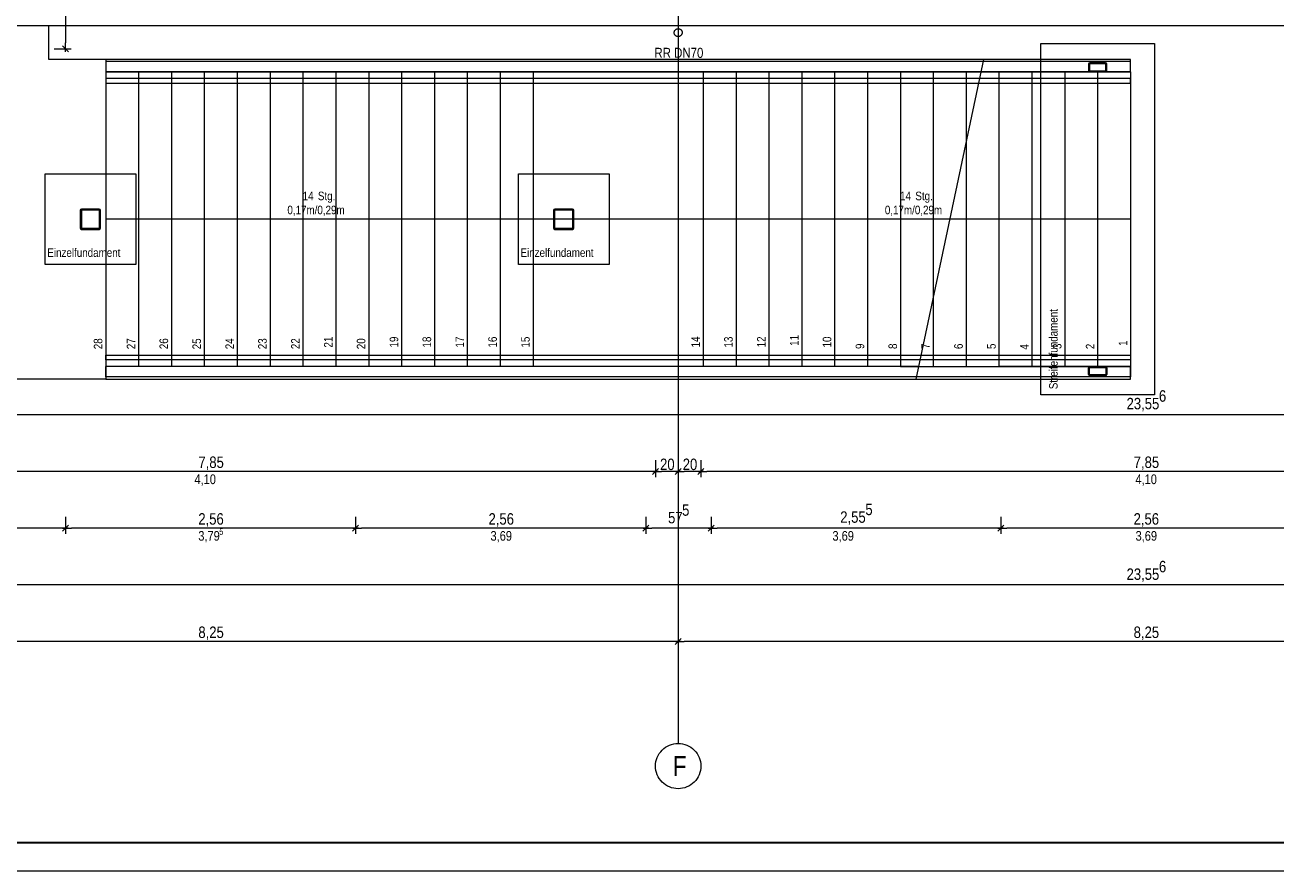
# Model space of a CAD drawing. Extents: x -620 to 300, y 62 to 1162.
# Tile 14 of 256: x -406 to -185, y 62 to 212. Entities that reach past the tile are written whole.
import ezdxf
from ezdxf.lldxf.tags import DXFTag

# ---------------------------------------------------------------- set-up
doc = ezdxf.new("R2010")
doc.units = 0
doc.layers.get('0').update_dxf_attribs({"lineweight": 13})
for name, color, linetype, lineweight, true_color in [('30 -33 Aussenwände- 7 Fassade_ Elemente', 7, 'Continuous', 9, 0x00aacc), ('30 -35 Decken- 2.2 Treppen Außen', 7, 'Continuous', 9, 0x009999), ('70 -72 Beschriftung- 1 Beschriftung allgemein', 7, 'Continuous', 9, 0xff6633), ('70 -76 Bemaßung- 2 Allgemein', 9, 'Continuous', 5, 0x808080)]:
    doc.layers.add(name, color=color, linetype=linetype, lineweight=lineweight, true_color=true_color)
for name, color, linetype, lineweight in [('40 -41 Abwasser_Wasser_Gas- 2 Wasser-1', 7, 'Continuous', 15), ('70 -71 Achsen- 1 Gebäudeachsen', 7, 'STRICHPUNKT2-A06G94XR8I', 18), ('iwb_Plankopf Rahmen', 7, 'Continuous', 35), ('Keine-1', 7, 'Continuous', 15)]:
    doc.layers.add(name, color=color, linetype=linetype, lineweight=lineweight)
doc.styles.get("Standard").update_dxf_attribs({"font": 'ARIALN.TTF'})
tags = doc.linetypes.add('fein_strichliert-A06G94XS8I', pattern=[4, 1, -2, 1]).pattern_tags.tags
tags[8:9] = [DXFTag(74, 4), DXFTag(75, 0), DXFTag(340, '0'), DXFTag(46, 0.0), DXFTag(50, 0.0), DXFTag(44, 0.0), DXFTag(45, 0.0)]
tags[6:7] = [DXFTag(74, 4), DXFTag(75, 0), DXFTag(340, '0'), DXFTag(46, 0.0), DXFTag(50, 0.0), DXFTag(44, 0.0), DXFTag(45, 0.0)]
tags[4:5] = [DXFTag(74, 4), DXFTag(75, 0), DXFTag(340, '0'), DXFTag(46, 0.0), DXFTag(50, 0.0), DXFTag(44, 0.0), DXFTag(45, 0.0)]
tags = doc.linetypes.add('STRICHPUNKT2-A06G94XR8I', pattern=[12.7, 6.35, -3.175, 0, -3.175]).pattern_tags.tags
tags[10:11] = [DXFTag(74, 4), DXFTag(75, 0), DXFTag(340, '0'), DXFTag(46, 0.0), DXFTag(50, 0.0), DXFTag(44, 0.0), DXFTag(45, 0.0)]
tags[8:9] = [DXFTag(74, 4), DXFTag(75, 0), DXFTag(340, '0'), DXFTag(46, 0.0), DXFTag(50, 0.0), DXFTag(44, 0.0), DXFTag(45, 0.0)]
tags[6:7] = [DXFTag(74, 4), DXFTag(75, 0), DXFTag(340, '0'), DXFTag(46, 0.0), DXFTag(50, 0.0), DXFTag(44, 0.0), DXFTag(45, 0.0)]
tags[4:5] = [DXFTag(74, 4), DXFTag(75, 0), DXFTag(340, '0'), DXFTag(46, 0.0), DXFTag(50, 0.0), DXFTag(44, 0.0), DXFTag(45, 0.0)]

# ---------------------------------------------------------------- blocks, each defined once
blk = doc.blocks.new('Referenz-A06G94XT8I')
at = {"layer": '30 -33 Aussenwände- 7 Fassade_ Elemente', "color": 0, "linetype": 'fein_strichliert-A06G94XS8I', "lineweight": -2, "ltscale": 0.13}
for p, q in [((-447.78, 211.65), (31.62, 211.65)), ((-401.58, 205.65), (-401.58, 211.65)), ((-391.58, 205.65), (-401.58, 205.65)), ((-391.58, 149.25), (-451.58, 149.25))]:
    blk.add_line(p, q, dxfattribs=at)
at = {"layer": '30 -35 Decken- 2.2 Treppen Außen', "color": 0, "linetype": 'fein_strichliert-A06G94XS8I', "lineweight": -2, "ltscale": 0.13}
for p, q in [((-391.58, 205.65), (-391.58, 149.25)), ((-236.69, 205.65), (-391.58, 205.65)), ((-391.58, 205.65), (-391.58, 203.45)), ((-236.77, 205.25), (-391.58, 205.25)), ((-391.58, 205.25), (-391.58, 203.45)), ((-236.69, 205.65), (-248.67, 149.25)), ((-391.58, 203.45), (-237.15, 203.45)), ((-385.78, 203.45), (-391.58, 203.45)), ((-379.98, 203.45), (-385.78, 203.45)), ((-385.78, 203.45), (-385.78, 151.45)), ((-374.18, 203.45), (-379.98, 203.45)), ((-379.98, 203.45), (-379.98, 151.45)), ((-374.18, 203.45), (-374.18, 151.45)), ((-368.38, 203.45), (-374.18, 203.45)), ((-368.38, 203.45), (-368.38, 151.45)), ((-362.58, 203.45), (-368.38, 203.45)), ((-356.78, 203.45), (-362.58, 203.45)), ((-362.58, 203.45), (-362.58, 151.45)), ((-350.98, 203.45), (-356.78, 203.45)), ((-356.78, 203.45), (-356.78, 151.45)), ((-345.18, 203.45), (-350.98, 203.45)), ((-350.98, 203.45), (-350.98, 151.45)), ((-345.18, 203.45), (-345.18, 151.45)), ((-339.38, 203.45), (-345.18, 203.45)), ((-339.38, 203.45), (-339.38, 151.45)), ((-333.58, 203.45), (-339.38, 203.45)), ((-327.78, 203.45), (-333.58, 203.45)), ((-333.58, 203.45), (-333.58, 151.45)), ((-327.78, 203.45), (-327.78, 151.45)), ((-321.98, 203.45), (-327.78, 203.45)), ((-316.18, 203.45), (-321.98, 203.45)), ((-321.98, 203.45), (-321.98, 151.45)), ((-316.18, 203.45), (-316.18, 151.45)), ((-286.18, 203.45), (-316.18, 203.45)), ((-280.38, 203.45), (-286.18, 203.45)), ((-286.18, 203.45), (-286.18, 151.45)), ((-280.38, 203.45), (-280.38, 151.45)), ((-274.58, 203.45), (-280.38, 203.45)), ((-274.58, 203.45), (-274.58, 151.45)), ((-268.78, 203.45), (-274.58, 203.45)), ((-268.78, 203.45), (-268.78, 151.45)), ((-262.98, 203.45), (-268.78, 203.45)), ((-262.98, 203.45), (-262.98, 151.45)), ((-257.18, 203.45), (-262.98, 203.45)), ((-257.18, 203.45), (-257.18, 151.45)), ((-251.38, 203.45), (-257.18, 203.45)), ((-245.58, 203.45), (-251.38, 203.45)), ((-251.38, 203.45), (-251.38, 151.45)), ((-245.58, 203.45), (-245.58, 163.81)), ((-239.78, 203.45), (-245.58, 203.45)), ((-239.78, 203.45), (-239.78, 191.1)), ((-237.15, 203.45), (-239.78, 203.45)), ((-237.41, 202.25), (-391.58, 202.25)), ((-391.58, 202.25), (-391.58, 201.45)), ((-391.58, 201.45), (-237.58, 201.45)), ((-242.68, 177.45), (-391.58, 177.45)), ((-391.58, 152.65), (-391.58, 153.45)), ((-391.58, 153.45), (-247.78, 153.45)), ((-247.95, 152.65), (-391.58, 152.65)), ((-391.58, 151.45), (-391.58, 149.25)), ((-385.78, 151.45), (-391.58, 151.45)), ((-391.58, 149.65), (-391.58, 151.45)), ((-248.21, 151.45), (-391.58, 151.45)), ((-379.98, 151.45), (-385.78, 151.45)), ((-374.18, 151.45), (-379.98, 151.45)), ((-368.38, 151.45), (-374.18, 151.45)), ((-362.58, 151.45), (-368.38, 151.45)), ((-356.78, 151.45), (-362.58, 151.45)), ((-350.98, 151.45), (-356.78, 151.45)), ((-345.18, 151.45), (-350.98, 151.45)), ((-339.38, 151.45), (-345.18, 151.45)), ((-333.58, 151.45), (-339.38, 151.45)), ((-327.78, 151.45), (-333.58, 151.45)), ((-321.98, 151.45), (-327.78, 151.45)), ((-316.18, 151.45), (-321.98, 151.45)), ((-286.18, 151.45), (-316.18, 151.45)), ((-280.38, 151.45), (-286.18, 151.45)), ((-274.58, 151.45), (-280.38, 151.45)), ((-268.78, 151.45), (-274.58, 151.45)), ((-262.98, 151.45), (-268.78, 151.45)), ((-257.18, 151.45), (-262.98, 151.45)), ((-251.38, 151.45), (-257.18, 151.45)), ((-251.38, 151.45), (-248.21, 151.45)), ((-248.59, 149.65), (-391.58, 149.65)), ((-391.58, 149.25), (-248.67, 149.25))]:
    blk.add_line(p, q, dxfattribs=at)
at = {"layer": '30 -35 Decken- 2.2 Treppen Außen', "color": 0, "linetype": 'Continuous', "lineweight": -2, "ltscale": 0.13}
for p, q in [((-236.69, 205.65), (-248.67, 149.25)), ((-210.78, 205.25), (-236.77, 205.25)), ((-210.78, 205.65), (-236.69, 205.65)), ((-210.78, 203.45), (-210.78, 205.65)), ((-210.78, 203.45), (-210.78, 205.25)), ((-233.98, 203.45), (-237.15, 203.45)), ((-237.15, 203.45), (-210.78, 203.45)), ((-233.98, 151.45), (-233.98, 203.45)), ((-228.18, 203.45), (-233.98, 203.45)), ((-222.38, 203.45), (-228.18, 203.45)), ((-228.18, 203.45), (-228.18, 151.45)), ((-222.38, 203.45), (-222.38, 151.45)), ((-216.58, 203.45), (-222.38, 203.45)), ((-210.78, 203.45), (-216.58, 203.45)), ((-216.58, 203.45), (-216.58, 151.45)), ((-210.78, 203.45), (-210.78, 151.45)), ((-237.58, 201.45), (-210.78, 201.45)), ((-210.78, 202.25), (-237.41, 202.25)), ((-210.78, 201.45), (-210.78, 202.25)), ((-239.78, 191.1), (-239.78, 151.45)), ((-210.78, 177.45), (-242.68, 177.45)), ((-245.58, 163.81), (-245.58, 151.45)), ((-210.78, 152.65), (-247.95, 152.65)), ((-247.78, 153.45), (-210.78, 153.45)), ((-210.78, 153.45), (-210.78, 152.65)), ((-248.21, 151.45), (-245.58, 151.45)), ((-248.21, 151.45), (-210.78, 151.45)), ((-245.58, 151.45), (-239.78, 151.45)), ((-239.78, 151.45), (-233.98, 151.45)), ((-228.18, 151.45), (-233.98, 151.45)), ((-222.38, 151.45), (-228.18, 151.45)), ((-216.58, 151.45), (-222.38, 151.45)), ((-210.78, 151.45), (-216.58, 151.45)), ((-210.78, 151.45), (-210.78, 149.65)), ((-210.78, 149.25), (-210.78, 151.45)), ((-248.67, 149.25), (-210.78, 149.25)), ((-210.78, 149.65), (-248.59, 149.65))]:
    blk.add_line(p, q, dxfattribs=at)
at = {"layer": '40 -41 Abwasser_Wasser_Gas- 2 Wasser-1', "color": 0, "linetype": 'Continuous', "lineweight": -2, "ltscale": 0.13}
for p, q in [((-291.28, 210.39), (-291.27, 210.46)), ((-291.28, 210.32), (-291.28, 210.39)), ((-291.27, 210.26), (-291.28, 210.32)), ((-291.27, 210.46), (-291.26, 210.53)), ((-291.26, 210.19), (-291.27, 210.26)), ((-291.26, 210.53), (-291.24, 210.59)), ((-291.23, 210.12), (-291.26, 210.19)), ((-291.24, 210.59), (-291.22, 210.66)), ((-291.21, 210.06), (-291.23, 210.12)), ((-291.22, 210.66), (-291.19, 210.72)), ((-291.17, 210), (-291.21, 210.06)), ((-291.19, 210.72), (-291.15, 210.78)), ((-291.13, 209.94), (-291.17, 210)), ((-291.15, 210.78), (-291.11, 210.83)), ((-291.09, 209.89), (-291.13, 209.94)), ((-291.11, 210.83), (-291.06, 210.88)), ((-291.04, 209.84), (-291.09, 209.89)), ((-291.06, 210.88), (-291.01, 210.93)), ((-290.99, 209.8), (-291.04, 209.84)), ((-291.01, 210.93), (-290.95, 210.96)), ((-290.93, 209.76), (-290.99, 209.8)), ((-290.95, 210.96), (-290.89, 211)), ((-290.87, 209.73), (-290.93, 209.76)), ((-290.89, 211), (-290.83, 211.02)), ((-290.8, 209.71), (-290.87, 209.73)), ((-290.83, 211.02), (-290.76, 211.05)), ((-290.74, 209.69), (-290.8, 209.71)), ((-290.76, 211.05), (-290.69, 211.06)), ((-290.67, 209.68), (-290.74, 209.69)), ((-290.69, 211.06), (-290.63, 211.07)), ((-290.6, 209.67), (-290.67, 209.68)), ((-290.63, 211.07), (-290.56, 211.07)), ((-290.53, 209.67), (-290.6, 209.67)), ((-290.56, 211.07), (-290.49, 211.06)), ((-290.47, 209.68), (-290.53, 209.67)), ((-290.49, 211.06), (-290.42, 211.05)), ((-290.4, 209.69), (-290.47, 209.68)), ((-290.42, 211.05), (-290.35, 211.03)), ((-290.33, 209.71), (-290.4, 209.69)), ((-290.35, 211.03), (-290.29, 211.01)), ((-290.27, 209.74), (-290.33, 209.71)), ((-290.29, 211.01), (-290.23, 210.98)), ((-290.21, 209.78), (-290.27, 209.74)), ((-290.23, 210.98), (-290.17, 210.94)), ((-290.15, 209.81), (-290.21, 209.78)), ((-290.17, 210.94), (-290.12, 210.9)), ((-290.1, 209.86), (-290.15, 209.81)), ((-290.12, 210.9), (-290.07, 210.85)), ((-290.05, 209.91), (-290.1, 209.86)), ((-290.07, 210.85), (-290.02, 210.8)), ((-290.01, 209.96), (-290.05, 209.91)), ((-290.02, 210.8), (-289.99, 210.74)), ((-289.97, 210.02), (-290.01, 209.96)), ((-289.99, 210.74), (-289.95, 210.68)), ((-289.94, 210.08), (-289.97, 210.02)), ((-289.95, 210.68), (-289.92, 210.62)), ((-289.92, 210.14), (-289.94, 210.08)), ((-289.92, 210.62), (-289.9, 210.55)), ((-289.9, 210.21), (-289.92, 210.14)), ((-289.9, 210.55), (-289.89, 210.48)), ((-289.89, 210.28), (-289.9, 210.21)), ((-289.89, 210.48), (-289.88, 210.42)), ((-289.88, 210.35), (-289.89, 210.28)), ((-289.88, 210.42), (-289.88, 210.35))]:
    blk.add_line(p, q, dxfattribs=at)
at = {"layer": '70 -71 Achsen- 1 Gebäudeachsen', "color": 0, "linetype": 'STRICHPUNKT2-A06G94XR8I', "lineweight": -2, "ltscale": 0.13}
blk.add_line((-290.58, 1084.39), (-290.58, 84.95), dxfattribs=at)
at = {"layer": '70 -71 Achsen- 1 Gebäudeachsen', "color": 0, "linetype": 'Continuous', "lineweight": -2, "ltscale": 0.13}
for p, q in [((-293.41, 83.78), (-293.12, 84.05)), ((-293.12, 84.05), (-292.8, 84.28)), ((-292.8, 84.28), (-292.47, 84.48)), ((-292.47, 84.48), (-292.11, 84.65)), ((-292.11, 84.65), (-291.74, 84.78)), ((-291.74, 84.78), (-291.36, 84.88)), ((-291.36, 84.88), (-290.97, 84.93)), ((-290.97, 84.93), (-290.58, 84.95)), ((-290.58, 84.95), (-290.19, 84.93)), ((-290.19, 84.93), (-289.8, 84.88)), ((-289.8, 84.88), (-289.42, 84.78)), ((-289.42, 84.78), (-289.05, 84.65)), ((-289.05, 84.65), (-288.69, 84.48)), ((-288.69, 84.48), (-288.36, 84.28)), ((-288.36, 84.28), (-288.04, 84.05)), ((-288.04, 84.05), (-287.75, 83.78)), ((-294.56, 81.35), (-294.5, 81.73)), ((-294.5, 81.73), (-294.41, 82.11)), ((-294.41, 82.11), (-294.28, 82.48)), ((-294.28, 82.48), (-294.11, 82.84)), ((-294.11, 82.84), (-293.91, 83.18)), ((-293.91, 83.18), (-293.67, 83.49)), ((-293.67, 83.49), (-293.41, 83.78)), ((-287.75, 83.78), (-287.49, 83.49)), ((-287.49, 83.49), (-287.25, 83.18)), ((-287.25, 83.18), (-287.05, 82.84)), ((-287.05, 82.84), (-286.88, 82.48)), ((-286.88, 82.48), (-286.75, 82.11)), ((-286.75, 82.11), (-286.66, 81.73)), ((-286.66, 81.73), (-286.6, 81.35)), ((-294.58, 80.95), (-294.56, 81.35)), ((-294.56, 80.56), (-294.58, 80.95)), ((-294.5, 80.17), (-294.56, 80.56)), ((-294.41, 79.79), (-294.5, 80.17)), ((-294.28, 79.42), (-294.41, 79.79)), ((-294.11, 79.07), (-294.28, 79.42)), ((-286.88, 79.42), (-287.05, 79.07)), ((-286.75, 79.79), (-286.88, 79.42)), ((-286.66, 80.17), (-286.75, 79.79)), ((-286.6, 80.56), (-286.66, 80.17)), ((-286.6, 81.35), (-286.58, 80.95)), ((-286.58, 80.95), (-286.6, 80.56)), ((-293.91, 78.73), (-294.11, 79.07)), ((-293.67, 78.42), (-293.91, 78.73)), ((-293.41, 78.13), (-293.67, 78.42)), ((-293.12, 77.86), (-293.41, 78.13)), ((-292.8, 77.63), (-293.12, 77.86)), ((-292.47, 77.43), (-292.8, 77.63)), ((-292.11, 77.26), (-292.47, 77.43)), ((-291.74, 77.13), (-292.11, 77.26)), ((-289.05, 77.26), (-289.42, 77.13)), ((-288.69, 77.43), (-289.05, 77.26)), ((-288.36, 77.63), (-288.69, 77.43)), ((-288.04, 77.86), (-288.36, 77.63)), ((-287.75, 78.13), (-288.04, 77.86)), ((-287.49, 78.42), (-287.75, 78.13)), ((-287.25, 78.73), (-287.49, 78.42)), ((-287.05, 79.07), (-287.25, 78.73)), ((-291.36, 77.03), (-291.74, 77.13)), ((-290.97, 76.97), (-291.36, 77.03)), ((-290.58, 76.95), (-290.97, 76.97)), ((-290.19, 76.97), (-290.58, 76.95)), ((-289.8, 77.03), (-290.19, 76.97)), ((-289.42, 77.13), (-289.8, 77.03))]:
    blk.add_line(p, q, dxfattribs=at)
at = {"layer": '70 -76 Bemaßung- 2 Allgemein', "color": 0, "linetype": 'Continuous', "lineweight": -2, "ltscale": 0.13}
for p, q in [((-398.64, 218.39), (-398.64, 208.57)), ((-400.64, 207.51), (-397.64, 207.51)), ((-398.11, 206.98), (-399.17, 208.04)), ((-398.64, 207.01), (-398.64, 208.57)), ((26.42, 142.95), (-442.58, 142.95)), ((-294.58, 134.95), (-294.58, 131.95)), ((-294.58, 134.95), (-294.58, 131.95)), ((-290.58, 134.95), (-290.58, 131.95)), ((-290.58, 134.95), (-290.58, 131.95)), ((-286.58, 134.95), (-286.58, 131.95)), ((-286.58, 134.95), (-286.58, 131.95)), ((-295.64, 132.95), (-450.52, 132.95)), ((-294.08, 132.95), (-295.64, 132.95)), ((-294.05, 133.48), (-295.11, 132.42)), ((-295.11, 132.42), (-294.05, 133.48)), ((-295.08, 132.95), (-293.52, 132.95)), ((-291.64, 132.95), (-293.52, 132.95)), ((-290.08, 132.95), (-291.64, 132.95)), ((-291.11, 132.42), (-290.05, 133.48)), ((-290.05, 133.48), (-291.11, 132.42)), ((-291.08, 132.95), (-289.52, 132.95)), ((-287.64, 132.95), (-289.52, 132.95)), ((-286.08, 132.95), (-287.64, 132.95)), ((-287.11, 132.42), (-286.05, 133.48)), ((-286.05, 133.48), (-287.11, 132.42)), ((-287.08, 132.95), (-285.52, 132.95)), ((-130.64, 132.95), (-285.52, 132.95)), ((-398.68, 124.95), (-398.68, 121.95)), ((-398.68, 124.95), (-398.68, 121.95)), ((-347.48, 124.95), (-347.48, 121.95)), ((-347.48, 124.95), (-347.48, 121.95)), ((-296.28, 124.95), (-296.28, 121.95)), ((-296.28, 124.95), (-296.28, 121.95)), ((-284.78, 124.95), (-284.78, 121.95)), ((-284.78, 124.95), (-284.78, 121.95)), ((-233.68, 124.95), (-233.68, 121.95)), ((-233.68, 124.95), (-233.68, 121.95)), ((-399.74, 122.95), (-442.58, 122.95)), ((-398.18, 122.95), (-399.74, 122.95)), ((-399.21, 122.42), (-398.15, 123.48)), ((-398.15, 123.48), (-399.21, 122.42)), ((-399.18, 122.95), (-397.62, 122.95)), ((-348.54, 122.95), (-397.62, 122.95)), ((-346.98, 122.95), (-348.54, 122.95)), ((-346.95, 123.48), (-348.01, 122.42)), ((-348.01, 122.42), (-346.95, 123.48)), ((-347.98, 122.95), (-346.42, 122.95)), ((-297.34, 122.95), (-346.42, 122.95)), ((-295.78, 122.95), (-297.34, 122.95)), ((-295.75, 123.48), (-296.81, 122.42)), ((-296.81, 122.42), (-295.75, 123.48)), ((-296.78, 122.95), (-295.22, 122.95)), ((-285.84, 122.95), (-295.22, 122.95)), ((-284.28, 122.95), (-285.84, 122.95)), ((-285.31, 122.42), (-284.25, 123.48)), ((-284.25, 123.48), (-285.31, 122.42)), ((-285.28, 122.95), (-283.72, 122.95)), ((-234.74, 122.95), (-283.72, 122.95)), ((-233.18, 122.95), (-234.74, 122.95)), ((-234.21, 122.42), (-233.15, 123.48)), ((-233.15, 123.48), (-234.21, 122.42)), ((-234.18, 122.95), (-232.62, 122.95)), ((-183.54, 122.95), (-232.62, 122.95)), ((26.42, 112.95), (-442.58, 112.95)), ((-290.58, 104.95), (-290.58, 101.95)), ((-290.58, 104.95), (-290.58, 101.95)), ((-291.64, 102.95), (-454.52, 102.95)), ((-290.08, 102.95), (-291.64, 102.95)), ((-290.05, 103.48), (-291.11, 102.42)), ((-291.11, 102.42), (-290.05, 103.48)), ((-291.08, 102.95), (-289.52, 102.95)), ((-126.64, 102.95), (-289.52, 102.95))]:
    blk.add_line(p, q, dxfattribs=at)
at = {"layer": 'Keine-1', "color": 0, "linetype": 'fein_strichliert-A06G94XS8I', "lineweight": -2, "ltscale": 0.13}
for p, q in [((-226.58, 208.45), (-206.58, 208.45)), ((-226.58, 146.45), (-226.58, 208.45)), ((-206.58, 208.45), (-206.58, 146.45)), ((-218.18, 204.85), (-218.18, 203.65)), ((-218.02, 204.85), (-218.02, 203.65)), ((-215.18, 205.05), (-217.98, 205.05)), ((-215.18, 204.89), (-217.98, 204.89)), ((-217.98, 203.61), (-215.18, 203.61)), ((-217.98, 203.45), (-215.18, 203.45)), ((-215.14, 203.65), (-215.14, 204.85)), ((-214.98, 203.65), (-214.98, 204.85)), ((-402.23, 185.45), (-386.23, 185.45)), ((-402.23, 169.45), (-402.23, 185.45)), ((-386.23, 185.45), (-386.23, 169.45)), ((-318.76, 185.45), (-302.76, 185.45)), ((-318.76, 169.45), (-318.76, 185.45)), ((-302.76, 185.45), (-302.76, 169.45)), ((-386.23, 169.45), (-402.23, 169.45)), ((-302.76, 169.45), (-318.76, 169.45)), ((-218.18, 150.05), (-218.18, 151.25)), ((-218.02, 150.05), (-218.02, 151.25)), ((-217.98, 151.45), (-215.18, 151.45)), ((-217.98, 151.29), (-215.18, 151.29)), ((-215.18, 150.01), (-217.98, 150.01)), ((-215.14, 151.25), (-215.14, 150.05)), ((-214.98, 151.25), (-214.98, 150.05)), ((-215.18, 149.85), (-217.98, 149.85)), ((-206.58, 146.45), (-226.58, 146.45))]:
    blk.add_line(p, q, dxfattribs=at)
at = {"layer": 'Keine-1', "color": 0, "lineweight": -2}
for p, q in [((-396.07, 179), (-396.07, 175.9)), ((-395.87, 179), (-395.87, 175.9)), ((-392.72, 179.25), (-395.82, 179.25)), ((-392.72, 179.05), (-395.82, 179.05)), ((-392.67, 175.9), (-392.67, 179)), ((-392.47, 175.9), (-392.47, 179)), ((-312.58, 179), (-312.58, 175.9)), ((-312.38, 179), (-312.38, 175.9)), ((-309.23, 179.25), (-312.33, 179.25)), ((-309.23, 179.05), (-312.33, 179.05)), ((-309.18, 175.9), (-309.18, 179)), ((-308.98, 175.9), (-308.98, 179)), ((-395.82, 175.85), (-392.72, 175.85)), ((-395.82, 175.65), (-392.72, 175.65)), ((-312.33, 175.85), (-309.23, 175.85)), ((-312.33, 175.65), (-309.23, 175.65))]:
    blk.add_line(p, q, dxfattribs=at)
at = {"layer": 'Keine-1', "color": 0, "linetype": 'fein_strichliert-A06G94XS8I', "lineweight": -2, "ltscale": 0.13}
for centre, major_axis in [((-217.98, 204.85), (0, 0.2)), ((-217.98, 203.65), (-0.2, 0)), ((-217.98, 204.85), (0, 0.04)), ((-217.98, 203.65), (-0.04, 0)), ((-215.18, 204.85), (0.2, 0)), ((-215.18, 204.85), (0.04, 0)), ((-215.18, 203.65), (0, -0.2)), ((-215.18, 203.65), (0, -0.04)), ((-217.98, 151.25), (0, 0.2)), ((-217.98, 150.05), (-0.2, 0)), ((-217.98, 151.25), (0, 0.04)), ((-217.98, 150.05), (-0.04, 0)), ((-215.18, 151.25), (0.2, 0)), ((-215.18, 151.25), (0.04, 0)), ((-215.18, 150.05), (0, -0.2)), ((-215.18, 150.05), (0, -0.04))]:
    blk.add_ellipse(centre, major_axis=major_axis, ratio=1, start_param=0, end_param=1.570796, dxfattribs=at)
at = {"layer": 'Keine-1', "color": 0, "lineweight": -2}
for centre, major_axis in [((-395.82, 179), (0, 0.25)), ((-395.82, 179), (0, 0.05)), ((-392.72, 179), (0.25, 0)), ((-392.72, 179), (0.05, 0)), ((-312.33, 179), (0, 0.25)), ((-312.33, 179), (0, 0.05)), ((-309.23, 179), (0.25, 0)), ((-309.23, 179), (0.05, 0)), ((-395.82, 175.9), (-0.25, 0)), ((-395.82, 175.9), (-0.05, 0)), ((-392.72, 175.9), (0, -0.25)), ((-392.72, 175.9), (0, -0.05)), ((-312.33, 175.9), (-0.25, 0)), ((-312.33, 175.9), (-0.05, 0)), ((-309.23, 175.9), (0, -0.25)), ((-309.23, 175.9), (0, -0.05))]:
    blk.add_ellipse(centre, major_axis=major_axis, ratio=1, start_param=0, end_param=1.570796, dxfattribs=at)
at = {"layer": '30 -35 Decken- 2.2 Treppen Außen', "color": 0, "linetype": 'ByBlock', "lineweight": -2, "ltscale": 0.13, "char_height": 1.5103, "attachment_point": 1}
for s, insert, rotation in [('{\\fArial Narrow;14}', (-356.83, 182.31), 0.001), ('{\\fArial Narrow;Stg.}', (-354.14, 182.31), 0.001), ('{\\fArial Narrow;14}', (-251.43, 182.31), 0.001), ('{\\fArial Narrow;Stg.}', (-248.74, 182.31), 0.001), ('{\\fArial Narrow;0,17m/0,29m}', (-359.52, 179.83), 0.001), ('{\\fArial Narrow;0,17m/0,29m}', (-254.12, 179.83), 0.001), ('{\\fArial Narrow;28}', (-393.68, 154.5), 90.001), ('{\\fArial Narrow;27}', (-387.86, 154.51), 90.001), ('{\\fArial Narrow;26}', (-382.08, 154.51), 90.001), ('{\\fArial Narrow;25}', (-376.28, 154.49), 90.001), ('{\\fArial Narrow;24}', (-370.46, 154.51), 90.001), ('{\\fArial Narrow;23}', (-364.68, 154.51), 90.001), ('{\\fArial Narrow;22}', (-358.86, 154.52), 90.001), ('{\\fArial Narrow;21}', (-353.06, 154.8), 90.001), ('{\\fArial Narrow;20}', (-347.28, 154.51), 90.001), ('{\\fArial Narrow;19}', (-341.48, 154.81), 90.001), ('{\\fArial Narrow;18}', (-335.68, 154.81), 90.001), ('{\\fArial Narrow;17}', (-329.86, 154.81), 90.001), ('{\\fArial Narrow;16}', (-324.08, 154.81), 90.001), ('{\\fArial Narrow;15}', (-318.28, 154.8), 90.001), ('{\\fArial Narrow;14}', (-288.26, 154.82), 90.001), ('{\\fArial Narrow;13}', (-282.48, 154.81), 90.001), ('{\\fArial Narrow;12}', (-276.66, 154.83), 90.001), ('{\\fArial Narrow;11}', (-270.86, 155.1), 90.001), ('{\\fArial Narrow;10}', (-265.08, 154.82), 90.001), ('{\\fArial Narrow;9}', (-259.28, 154.55), 90.001), ('{\\fArial Narrow;8}', (-253.48, 154.55), 90.001), ('{\\fArial Narrow;7}', (-247.66, 154.57), 90.001), ('{\\fArial Narrow;6}', (-241.88, 154.54), 90.001), ('{\\fArial Narrow;5}', (-236.08, 154.54), 90.001), ('{\\fArial Narrow;4}', (-230.26, 154.44), 90.001), ('{\\fArial Narrow;3}', (-224.48, 154.55), 90.001), ('{\\fArial Narrow;2}', (-218.66, 154.52), 90.001), ('{\\fArial Narrow;1}', (-212.86, 155.1), 90.001)]:
    blk.add_mtext(s, dxfattribs=dict(at, insert=insert, rotation=rotation))
at = {"layer": '70 -71 Achsen- 1 Gebäudeachsen', "color": 0, "linetype": 'Continuous', "lineweight": -2, "ltscale": 0.13, "insert": (-291.55, 82.72), "char_height": 3.5241, "attachment_point": 1}
blk.add_mtext('{\\fArial Narrow;F}', dxfattribs=at)
at = {"layer": '70 -72 Beschriftung- 1 Beschriftung allgemein', "color": 0, "linetype": 'Continuous', "lineweight": -2, "ltscale": 0.13, "insert": (-294.77, 207.69), "char_height": 1.7621, "attachment_point": 1}
blk.add_mtext('{\\fArial Narrow;RR DN70}', dxfattribs=at)
at = {"layer": '70 -76 Bemaßung- 2 Allgemein', "color": 0, "linetype": 'Continuous', "lineweight": -2, "ltscale": 0.13, "attachment_point": 1}
for s, insert, char_height in [('{\\fArial Narrow;23,55}', (-211.48, 145.92), 2.0138), ('{\\fArial Narrow;6}', (-205.77, 147.26), 2.0138), ('{\\fArial Narrow;7,85}', (-375.22, 135.57), 2.0138), ('{\\fArial Narrow;20}', (-293.78, 135.2), 2.0138), ('{\\fArial Narrow;20}', (-289.78, 135.2), 2.0138), ('{\\fArial Narrow;7,85}', (-210.22, 135.57), 2.0138), ('{\\fArial Narrow;4,10}', (-375.92, 132.41), 1.7), ('{\\fArial Narrow;4,10}', (-209.92, 132.41), 1.7), ('{\\fArial Narrow;57}', (-292.36, 125.8), 2.0138), ('{\\fArial Narrow;5}', (-289.89, 127.14), 2.0138), ('{\\fArial Narrow;2,55}', (-261.99, 125.9), 2.0138), ('{\\fArial Narrow;5}', (-257.56, 127.25), 2.0138), ('{\\fArial Narrow;2,56}', (-375.24, 125.57), 2.0138), ('{\\fArial Narrow;2,56}', (-324.04, 125.57), 2.0138), ('{\\fArial Narrow;2,56}', (-210.24, 125.57), 2.0138), ('{\\fArial Narrow;3,79}', (-375.24, 122.42), 1.7), ('{\\fArial Narrow;5}', (-371.53, 122.89), 1.1334), ('{\\fArial Narrow;3,69}', (-323.69, 122.42), 1.7), ('{\\fArial Narrow;3,69}', (-263.37, 122.42), 1.7), ('{\\fArial Narrow;3,69}', (-209.89, 122.42), 1.7), ('{\\fArial Narrow;6}', (-205.77, 117.16), 2.0138), ('{\\fArial Narrow;23,55}', (-211.48, 115.82), 2.0138), ('{\\fArial Narrow;8,25}', (-375.23, 105.57), 2.0138), ('{\\fArial Narrow;8,25}', (-210.23, 105.57), 2.0138)]:
    blk.add_mtext(s, dxfattribs=dict(at, insert=insert, char_height=char_height))
at = {"layer": 'Keine-1', "color": 0, "linetype": 'Continuous', "lineweight": -2, "ltscale": 0.13, "char_height": 1.5103, "attachment_point": 1}
for insert in [(-401.87, 172.31), (-318.4, 172.31)]:
    blk.add_mtext('{\\fArial Narrow;Einzelfundament}', dxfattribs=dict(at, insert=insert))
at = {"layer": 'Keine-1', "color": 0, "linetype": 'Continuous', "lineweight": -2, "ltscale": 0.13, "insert": (-225.15, 147.45), "char_height": 1.5103, "attachment_point": 1, "rotation": 90}
blk.add_mtext('{\\fArial Narrow;Streifenfundament}', dxfattribs=at)

msp = doc.modelspace()

# ---------------------------------------------------------------- linework, layer by layer
at = {"layer": 'iwb_Plankopf Rahmen', "color": 8, "lineweight": 13, "ltscale": 0.13, "true_color": 0x808080}
msp.add_lwpolyline([(300.35, 62.43), (-619.65, 62.43), (-619.65, 1162.43), (300.35, 1162.43), (300.35, 62.43)], close=True, dxfattribs=at)
at = {"layer": 'iwb_Plankopf Rahmen', "ltscale": 0.35}
msp.add_lwpolyline([(-599.65, 67.43), (-599.65, 1157.43), (295.35, 1157.43), (295.35, 67.43), (-599.65, 67.43)], close=True, dxfattribs=at)

# ---------------------------------------------------------------- block references
at = {"color": 8, "lineweight": 13, "ltscale": 0.13, "true_color": 0x808080}
msp.add_blockref('Referenz-A06G94XT8I', (0, 0), dxfattribs=at)

doc.saveas('drawing.dxf')
